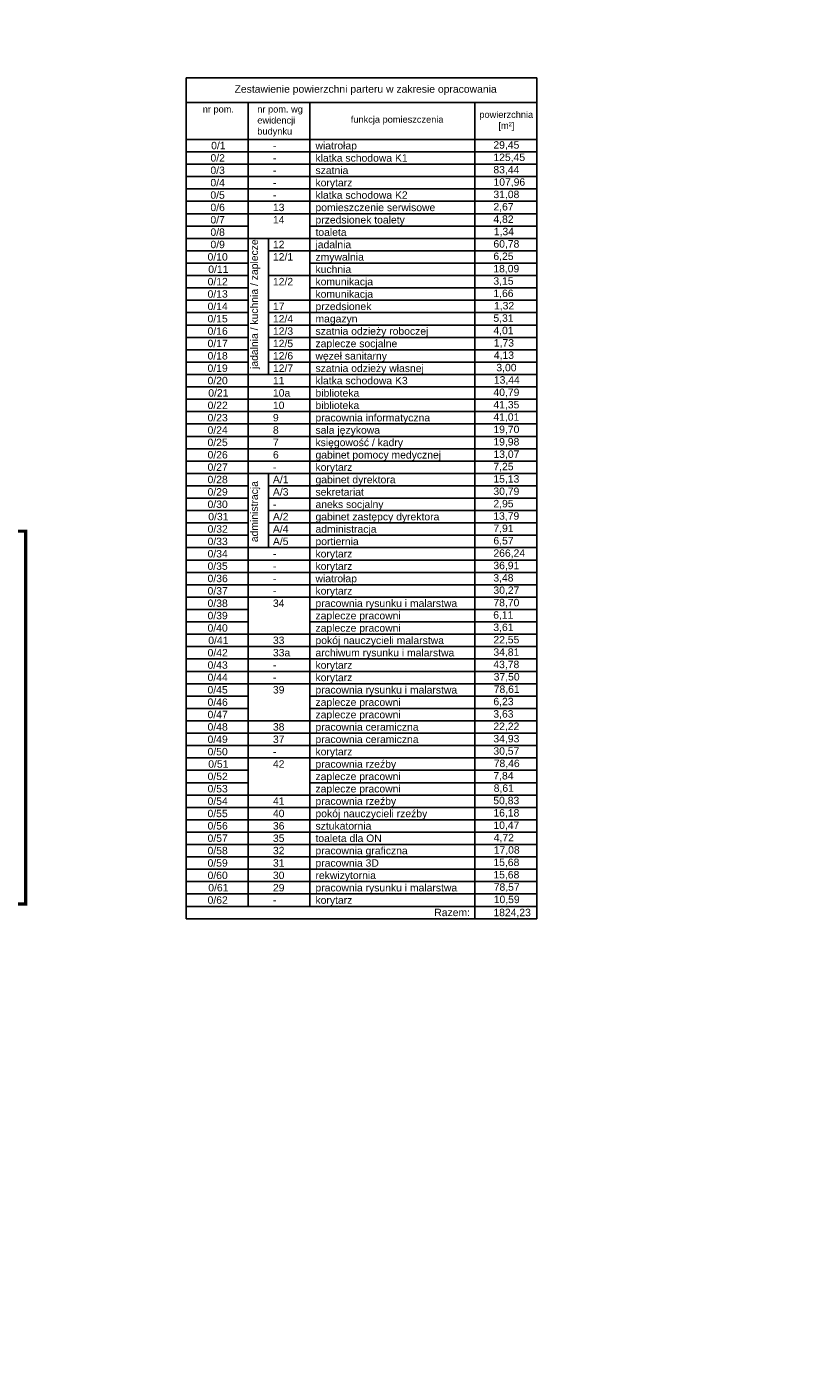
# Model space of a CAD drawing. Header units: millimetres. Extents: x 167773 to 185035, y -114105 to -66770.
# Tile 67 of 114: x 179414 to 181295, y -98207 to -94942. Entities that reach past the tile are written whole.
import ezdxf

# ---------------------------------------------------------------- set-up
doc = ezdxf.new("R2010")
doc.units = ezdxf.units.MM
doc.linetypes.add('ACAD_ISO03W100', pattern=[30, 12, -18])
doc.linetypes.add('DASHED', pattern=[0.75, 0.5, -0.25])
doc.layers.add('!zakres', color=7, linetype='ACAD_ISO03W100', lineweight=60, true_color=0x8a14ff)
doc.layers.add('a-op_leader', color=9, linetype='Continuous', lineweight=9)
doc.layers.add('a-op_text', color=7, linetype='Continuous', lineweight=9)
doc.styles.add('PPAB_100', font='arial.ttf', dxfattribs={"height": 18})

msp = doc.modelspace()

# ---------------------------------------------------------------- linework, layer by layer
at = {"layer": '!zakres', "linetype": 'DASHED', "ltscale": 60, "const_width": 8, "flags": 128}
msp.add_lwpolyline([(173461.4, -95696.4), (173461.4, -96122.9), (176925.4, -96122.9), (176925.4, -96135.9), (176933.3, -96135.9), (177842.5, -92664.9), (177043.7, -92664.9), (177043.7, -92678.9), (176845.7, -92678.9), (176845.7, -92312.9), (176962.2, -92312.9), (177065.9, -91184.9), (176998.5, -91184.9), (176866.5, -90353.9), (178159.6, -90119.2), (178172.7, -90191.4), (177992.7, -90224.1), (177992.7, -91112.9), (178170.8, -91112.9), (178170.8, -91184.9), (178027.7, -91184.9), (178027.7, -92300.9), (178926.3, -92300.9), (179123, -91184.9), (179078.5, -91184.9), (178946.6, -90354.6), (180247, -90118.6), (180260.2, -90191.4), (180076.7, -90224.7), (180076.7, -91111.9), (180258.9, -91111.9), (180258.9, -91184.9), (180085.7, -91184.9), (180085.7, -92314.9), (181098.7, -92314.9), (181098.7, -93814.9), (181288.7, -93814.9), (181288.7, -93889.9), (181113.7, -93889.9), (181113.7, -94778.3), (181290, -94812), (181276.2, -94884.7), (179973, -94635.8), (180113.6, -93814.9), (180166.1, -93814.9), (180023.3, -92689.9), (179115.7, -92689.9), (179115.7, -93812.9), (179291.3, -93812.9), (179291.3, -93886.9), (179100.7, -93886.9), (179100.7, -94775.5), (179292.7, -94812.1), (179278.9, -94884.7), (178061.4, -94653.3), (178061.4, -94643.1), (178059.4, -94642.7), (178059.4, -96122.9), (179277.4, -96122.9), (179277.4, -96164.9), (179411.4, -96164.9), (179411.4, -97068.9), (179277.4, -97068.9), (179277.4, -97108.9), (178099.4, -97108.9), (178099.4, -97210.9), (178144.3, -97210.9), (178280.1, -98045.8), (178207.1, -98057.7), (178139.1, -97639.9), (177334.4, -97639.9), (177334.4, -97850.9), (175761.4, -97850.9), (175761.4, -98202.9), (175682.4, -98202.9), (175682.4, -97194.9), (175737.4, -97194.9), (175737.4, -97108.9), (170991.9, -97108.9), (170991.9, -97149.9), (170858.4, -97149.9), (170858.4, -96661.4), (170985.4, -96661.4), (170985.4, -96196.9), (170958.4, -96196.9), (170958.4, -96122.9), (171260.4, -96122.9), (171260.4, -96010.9), (171512.4, -96010.9), (171512.4, -96122.9), (173097.4, -96122.9), (173097.4, -95696.4), (173462.4, -95696.4)], dxfattribs=at)
at = {"layer": 'a-op_leader', "lineweight": -3}
for p, q in [((179800.9, -95065.2), (180650.9, -95065.2)), ((179800.9, -95065.2), (179800.9, -96324.9)), ((180650.9, -95065.2), (180650.9, -96324.9)), ((179800.9, -95125.2), (180650.9, -95125.2)), ((179950.9, -95125.2), (179950.9, -96324.9)), ((180100.9, -95125.2), (180100.9, -96324.9)), ((180500.9, -95125.2), (180500.9, -96324.9)), ((179800.9, -95214.9), (180650.9, -95214.9)), ((179800.9, -95244.9), (180650.9, -95244.9)), ((179800.9, -95274.9), (180650.9, -95274.9)), ((179800.9, -95304.9), (180650.9, -95304.9)), ((179800.9, -95334.9), (180650.9, -95334.9)), ((179800.9, -95364.9), (180650.9, -95364.9)), ((179800.9, -95394.9), (180650.9, -95394.9)), ((179800.9, -95424.9), (179950.9, -95424.9)), ((180100.9, -95424.9), (180650.9, -95424.9)), ((179800.9, -95454.9), (180650.9, -95454.9)), ((180000.2, -95454.9), (180000.2, -95784.9)), ((179800.9, -95484.9), (179950.9, -95484.9)), ((180000.2, -95484.9), (180650.9, -95484.9)), ((179800.9, -95514.9), (179950.9, -95514.9)), ((180100.9, -95514.9), (180650.9, -95514.9)), ((179800.9, -95544.9), (179950.9, -95544.9)), ((180000.2, -95544.9), (180650.9, -95544.9)), ((179800.9, -95574.9), (179950.9, -95574.9)), ((180100.9, -95574.9), (180650.9, -95574.9)), ((179800.9, -95604.9), (179950.9, -95604.9)), ((180000.2, -95604.9), (180650.9, -95604.9)), ((179800.9, -95634.9), (179950.9, -95634.9)), ((180000.2, -95634.9), (180650.9, -95634.9)), ((179800.9, -95664.9), (179950.9, -95664.9)), ((179800.9, -95694.9), (179950.9, -95694.9)), ((180000.2, -95664.9), (180650.9, -95664.9)), ((180000.2, -95694.9), (180650.9, -95694.9)), ((179800.9, -95724.9), (179950.9, -95724.9)), ((180000.2, -95724.9), (180650.9, -95724.9)), ((179800.9, -95754.9), (179950.9, -95754.9)), ((180000.2, -95754.9), (180650.9, -95754.9)), ((179800.9, -95784.9), (180650.9, -95784.9)), ((179800.9, -95814.9), (180650.9, -95814.9)), ((179800.9, -95844.9), (180650.9, -95844.9)), ((179800.9, -95874.9), (180650.9, -95874.9)), ((179800.9, -95904.9), (180650.9, -95904.9)), ((179800.9, -95934.9), (180650.9, -95934.9)), ((179800.9, -95964.9), (180650.9, -95964.9)), ((179800.9, -95994.9), (180650.9, -95994.9)), ((179800.9, -96024.9), (180650.9, -96024.9)), ((179800.9, -96054.9), (179950.9, -96054.9)), ((180000.2, -96024.9), (180000.2, -96204.9)), ((180000.2, -96054.9), (180650.9, -96054.9)), ((179800.9, -96084.9), (179950.9, -96084.9)), ((180000.2, -96084.9), (180650.9, -96084.9)), ((179800.9, -96114.9), (179950.9, -96114.9)), ((180000.2, -96114.9), (180650.9, -96114.9)), ((179800.9, -96144.9), (179950.9, -96144.9)), ((180000.2, -96144.9), (180650.9, -96144.9)), ((179800.9, -96174.9), (179950.9, -96174.9)), ((180000.2, -96174.9), (180650.9, -96174.9)), ((179800.9, -96204.9), (180650.9, -96204.9)), ((179800.9, -96234.9), (180650.9, -96234.9)), ((179800.9, -96264.9), (180650.9, -96264.9)), ((179800.9, -96294.9), (180650.9, -96294.9)), ((179800.9, -96324.9), (180650.9, -96324.9)), ((179800.9, -96324.9), (180650.9, -96324.9)), ((179800.9, -96324.9), (179800.9, -97074.9)), ((179950.9, -96324.9), (179950.9, -97074.9)), ((180100.9, -96324.9), (180100.9, -97074.9)), ((180500.9, -96324.9), (180500.9, -97074.9)), ((180650.9, -96324.9), (180650.9, -97074.9)), ((179800.9, -96354.9), (179950.9, -96354.9)), ((180100.9, -96354.9), (180650.9, -96354.9)), ((179800.9, -96384.9), (179950.9, -96384.9)), ((179800.9, -96414.9), (180650.9, -96414.9)), ((180100.9, -96384.9), (180650.9, -96384.9)), ((179800.9, -96444.9), (180650.9, -96444.9)), ((179800.9, -96474.9), (180650.9, -96474.9)), ((179800.9, -96504.9), (180650.9, -96504.9)), ((179800.9, -96534.9), (180650.9, -96534.9)), ((179800.9, -96564.9), (179950.9, -96564.9)), ((180100.9, -96564.9), (180650.9, -96564.9)), ((179800.9, -96594.9), (179950.9, -96594.9)), ((180100.9, -96594.9), (180650.9, -96594.9)), ((179800.9, -96624.9), (180650.9, -96624.9)), ((179800.9, -96654.9), (180650.9, -96654.9)), ((179800.9, -96684.9), (180650.9, -96684.9)), ((179800.9, -96714.9), (180650.9, -96714.9)), ((179800.9, -96744.9), (179950.9, -96744.9)), ((180100.9, -96744.9), (180650.9, -96744.9)), ((179800.9, -96774.9), (179950.9, -96774.9)), ((179800.9, -96804.9), (180650.9, -96804.9)), ((180100.9, -96774.9), (180650.9, -96774.9)), ((179800.9, -96834.9), (180650.9, -96834.9)), ((179800.9, -96864.9), (180650.9, -96864.9)), ((179800.9, -96894.9), (180650.9, -96894.9)), ((179800.9, -96924.9), (180650.9, -96924.9)), ((179800.9, -96954.9), (180650.9, -96954.9)), ((179800.9, -96984.9), (180650.9, -96984.9)), ((179800.9, -97014.9), (180650.9, -97014.9)), ((179800.9, -97044.9), (180650.9, -97044.9)), ((179800.9, -97074.9), (180650.9, -97074.9)), ((179800.9, -97074.9), (180650.9, -97074.9)), ((179800.9, -97074.9), (180650.9, -97074.9)), ((179800.9, -97074.9), (179800.9, -97104.9)), ((180500.9, -97074.9), (180500.9, -97104.9)), ((180650.9, -97074.9), (180650.9, -97104.9)), ((179800.9, -97104.9), (180650.9, -97104.9))]:
    msp.add_line(p, q, dxfattribs=at)
at = {"layer": 'a-op_text', "lineweight": 0}
msp.add_line((179800.9, -95065.2), (179800.9, -95065.2), dxfattribs=at)

# ---------------------------------------------------------------- texts
at = {"layer": 'a-op_text', "lineweight": -3, "attachment_point": 1, "style": 'PPAB_100'}
for s, insert, char_height, width in [('Zestawienie powierzchni parteru{\\fArial|b0|i0|c238|p34; w zakresie opracowania}', (179918, -95083.5), 18, 712.034), ('nr pom.', (179840.8, -95133.5), 16, 94.494), ('nr pom. wg ewidencji\\Pbudynku', (179973.2, -95133.5), 16, 127.661), ('funkcja pomieszczenia', (180200, -95158.2), 16, 259.735), ('powierzchnia', (180511.9, -95146.5), 16, 135.192), ('\\fArial|b0|i0|c0|p34;\\W1.0000000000;\\T1.0000000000;\\o\\l[m²]', (180558.1, -95173.2), 16, 43.176), ('\\fArial|b0|i0|c0|p34;\\W1.0000000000;\\T1.0000000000;\\o\\l0/1', (179861.2, -95220.6), 18, 40.899), ('-', (180011.1, -95220.6), 18, 41.206), ('wiatrołap', (180114.3, -95220.7), 18, 436.584), ('{\\fArial|b0|i0|c238|p34;29,45}', (180545.9, -95219.1), 18, 69.176), ('\\fArial|b0|i0|c0|p34;\\W1.0000000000;\\T1.0000000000;\\o\\l0/2', (179859.6, -95250.6), 18, 40.899), ('-', (180011.1, -95250.6), 18, 41.206), ('klatka schodowa {\\fArial|b0|i0|c238|p34;K}1', (180114.3, -95250.7), 18, 436.584), ('{\\fArial|b0|i0|c238|p34;125,45}', (180545.9, -95249.1), 18, 69.176), ('\\fArial|b0|i0|c0|p34;\\W1.0000000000;\\T1.0000000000;\\o\\l0/3', (179859.5, -95280.6), 18, 40.899), ('-', (180011.1, -95280.6), 18, 41.206), ('szatnia', (180114.3, -95280.7), 18, 436.584), ('{\\fArial|b0|i0|c238|p34;83,44}', (180545.9, -95279.1), 18, 68.894), ('\\fArial|b0|i0|c0|p34;\\W1.0000000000;\\T1.0000000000;\\o\\l0/4', (179859.5, -95310.6), 18, 40.899), ('-', (180011.1, -95310.6), 18, 41.206), ('korytarz', (180114.3, -95310.7), 18, 436.584), ('107,96', (180546.1, -95309.1), 18, 68.869), ('\\fArial|b0|i0|c0|p34;\\W1.0000000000;\\T1.0000000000;\\o\\l0/5', (179859.4, -95340.6), 18, 40.899), ('\\fArial|b0|i0|c0|p34;\\W1.0000000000;\\T1.0000000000;\\o\\l0/6', (179859.5, -95370.6), 18, 40.899), ('-', (180011.1, -95340.6), 18, 41.206), ('13', (180011.1, -95370.6), 18, 41.206), ('klatka schodowa {\\fArial|b0|i0|c238|p34;K}2', (180114.3, -95340.7), 18, 436.584), ('pomieszczenie serwisowe', (180114.3, -95370.7), 18, 436.584), ('31,08', (180545.9, -95339.1), 18, 97.563), ('{\\fArial|b0|i0|c238|p34;2,67}', (180546, -95369.1), 18, 68.967), ('\\fArial|b0|i0|c0|p34;\\W1.0000000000;\\T1.0000000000;\\o\\l0/7', (179859.5, -95400.6), 18, 40.899), ('14', (180011.1, -95400.6), 18, 41.206), ('przedsionek toalety ', (180114.3, -95400.7), 18, 436.584), ('{\\fArial|b0|i0|c238|p34;4,82}', (180545.9, -95399.1), 18, 69.176), ('\\fArial|b0|i0|c0|p34;\\W1.0000000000;\\T1.0000000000;\\o\\l0/8', (179859.5, -95430.6), 18, 40.899), ('toaleta', (180114.3, -95430.7), 18, 436.584), ('{\\fArial|b0|i0|c238|p34;1,34}', (180546.9, -95429.1), 18, 67.175), ('\\fArial|b0|i0|c0|p34;\\W1.0000000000;\\T1.0000000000;\\o\\l0/9', (179859.5, -95460.6), 18, 40.899), ('12', (180011.1, -95460.6), 18, 41.206), ('jadalnia', (180114.3, -95460.7), 18, 436.584), ('{\\fArial|b0|i0|c238|p34;60,78}', (180545.9, -95459.1), 18, 54.884), ('\\fArial|b0|i0|c0|p34;\\W1.0000000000;\\T1.0000000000;\\o\\l0/10', (179852.5, -95490.6), 18, 54.884), ('12/1', (180011.1, -95490.6), 18, 41.206), ('zmywalnia', (180114.3, -95490.7), 18, 436.584), ('{\\fArial|b0|i0|c238|p34;6,25}', (180545.9, -95489.1), 18, 54.872), ('\\fArial|b0|i0|c0|p34;\\W1.0000000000;\\T1.0000000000;\\o\\l0/11', (179854.2, -95520.6), 18, 54.884), ('kuchnia', (180114.3, -95520.7), 18, 436.584), ('{\\fArial|b0|i0|c238|p34;18,09}', (180545.7, -95519.1), 18, 69.593), ('\\fArial|b0|i0|c0|p34;\\W1.0000000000;\\T1.0000000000;\\o\\l0/12', (179852.6, -95550.6), 18, 54.884), ('12/2', (180011.1, -95550.6), 18, 41.206), ('komunikacja', (180114.3, -95550.7), 18, 436.584), ('{\\fArial|b0|i0|c238|p34;3,15}', (180545.9, -95549.1), 18, 54.872), ('\\fArial|b0|i0|c0|p34;\\W1.0000000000;\\T1.0000000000;\\o\\l0/13', (179852.5, -95580.6), 18, 54.884), ('komunikacja', (180114.3, -95580.7), 18, 436.584), ('{\\fArial|b0|i0|c238|p34;1,66}', (180545.8, -95579.1), 18, 69.593), ('\\fArial|b0|i0|c0|p34;\\W1.0000000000;\\T1.0000000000;\\o\\l0/14', (179852.5, -95610.6), 18, 54.884), ('17', (180011.1, -95610.6), 18, 41.206), ('przedsionek', (180114.3, -95610.7), 18, 436.584), ('{\\fArial|b0|i0|c238|p34;1,32}', (180547.4, -95609.1), 18, 69.593), ('\\fArial|b0|i0|c0|p34;\\W1.0000000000;\\T1.0000000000;\\o\\l0/15', (179852.4, -95640.6), 18, 54.884), ('12/4', (180011.1, -95640.6), 18, 41.206), ('magazyn', (180114.3, -95640.7), 18, 436.584), ('5,31', (180545.9, -95639.1), 18, 69.176), ('\\fArial|b0|i0|c0|p34;\\W1.0000000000;\\T1.0000000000;\\o\\l0/16', (179852.5, -95670.6), 18, 54.884), ('12/3', (180011.1, -95670.6), 18, 41.206), ('szatnia odzieży roboczej', (180114.3, -95670.7), 18, 436.584), ('{\\fArial|b0|i0|c238|p34;4,01}', (180545.9, -95669.1), 18, 55.608), ('\\fArial|b0|i0|c0|p34;\\W1.0000000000;\\T1.0000000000;\\o\\l0/17', (179852.5, -95700.6), 18, 54.884), ('\\fArial|b0|i0|c0|p34;\\W1.0000000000;\\T1.0000000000;\\o\\l0/18', (179852.5, -95730.6), 18, 54.884), ('12/5', (180011.1, -95700.6), 18, 41.206), ('12/6', (180011.1, -95730.6), 18, 41.206), ('węzeł sanitarny', (180114.3, -95730.7), 18, 436.584), ('zaplecze socjalne', (180114.3, -95700.7), 18, 436.584), ('4,13', (180546.9, -95729.1), 18, 67.175), ('1,73', (180546.9, -95699.1), 18, 67.175), ('\\fArial|b0|i0|c0|p34;\\W1.0000000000;\\T1.0000000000;\\o\\l0/19', (179852.5, -95760.6), 18, 54.884), ('12/7', (180011.1, -95760.6), 18, 41.206), ('szatnia odzieży własnej', (180114.3, -95760.7), 18, 436.584), ('{\\fArial|b0|i0|c238|p34;3,00}', (180553.1, -95759.1), 18, 54.737), ('\\fArial|b0|i0|c0|p34;\\W1.0000000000;\\T1.0000000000;\\o\\l0/20', (179852.5, -95790.6), 18, 54.884), ('11', (180011.1, -95790.6), 18, 41.206), ('klatka schodowa {\\fArial|b0|i0|c238|p34;K}3', (180114.3, -95790.7), 18, 436.584), ('{\\fArial|b0|i0|c238|p34;13,44}', (180547, -95789.1), 18, 67.175), ('\\fArial|b0|i0|c0|p34;\\W1.0000000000;\\T1.0000000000;\\o\\l0/21', (179854.2, -95820.6), 18, 54.884), ('10a', (180011.1, -95820.6), 18, 41.206), ('biblioteka', (180114.3, -95820.7), 18, 436.584), ('40,79', (180546, -95819.1), 18, 68.857), ('\\fArial|b0|i0|c0|p34;\\W1.0000000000;\\T1.0000000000;\\o\\l0/22', (179852.6, -95850.6), 18, 54.884), ('10', (180011.1, -95850.6), 18, 41.206), ('biblioteka', (180114.3, -95850.7), 18, 436.584), ('{\\fArial|b0|i0|c238|p34;41,35}', (180545.9, -95849.1), 18, 67.175), ('\\fArial|b0|i0|c0|p34;\\W1.0000000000;\\T1.0000000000;\\o\\l0/23', (179852.5, -95880.6), 18, 54.884), ('9', (180011.1, -95880.6), 18, 41.206), ('pracownia informatyczna', (180114.3, -95880.7), 18, 436.584), ('{\\fArial|b0|i0|c238|p34;41,01}', (180545.9, -95879.1), 18, 55.191), ('\\fArial|b0|i0|c0|p34;\\W1.0000000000;\\T1.0000000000;\\o\\l0/24', (179852.5, -95910.6), 18, 54.884), ('8', (180011.1, -95910.6), 18, 41.206), ('sala językowa', (180114.3, -95910.7), 18, 436.584), ('{\\fArial|b0|i0|c238|p34;19,70}', (180546, -95909.1), 18, 54.737), ('\\fArial|b0|i0|c0|p34;\\W1.0000000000;\\T1.0000000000;\\o\\l0/25', (179852.4, -95940.6), 18, 54.884), ('7', (180011.1, -95940.6), 18, 41.206), ('księgowość / kadry', (180114.3, -95940.7), 18, 436.584), ('{\\fArial|b0|i0|c238|p34;19,98}', (180545.9, -95939.1), 18, 54.737), ('\\fArial|b0|i0|c0|p34;\\W1.0000000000;\\T1.0000000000;\\o\\l0/26', (179852.5, -95970.6), 18, 54.884), ('6', (180011.1, -95970.6), 18, 41.206), ('gabinet pomocy medycznej', (180114.3, -95970.7), 18, 436.584), ('{\\fArial|b0|i0|c238|p34;13,07}', (180546, -95969.1), 18, 54.982), ('\\fArial|b0|i0|c0|p34;\\W1.0000000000;\\T1.0000000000;\\o\\l0/27', (179852.5, -96000.6), 18, 54.884), ('-', (180011.1, -96000.6), 18, 41.206), ('korytarz', (180114.3, -96000.7), 18, 436.584), ('{\\fArial|b0|i0|c238|p34;7,25}', (180545.9, -95999.1), 18, 83.161), ('\\fArial|b0|i0|c0|p34;\\W1.0000000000;\\T1.0000000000;\\o\\l0/28', (179852.5, -96030.6), 18, 54.884), ('A/1', (180011.1, -96030.6), 18, 41.206), ('gabinet dyrektora', (180114.3, -96030.7), 18, 436.584), ('{\\fArial|b0|i0|c238|p34;15,13}', (180545.9, -96029.1), 18, 68.857), ('\\fArial|b0|i0|c0|p34;\\W1.0000000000;\\T1.0000000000;\\o\\l0/29', (179852.5, -96060.6), 18, 54.884), ('A/3', (180011.1, -96060.6), 18, 41.206), ('sekretariat', (180114.3, -96060.7), 18, 436.584), ('{\\fArial|b0|i0|c238|p34;30,79}', (180545.9, -96059.1), 18, 68.857), ('{\\fArial|b0|i0|c238|p34;2,95}', (180545.9, -96089.1), 18, 68.857), ('\\fArial|b0|i0|c0|p34;\\W1.0000000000;\\T1.0000000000;\\o\\l0/30', (179852.5, -96090.6), 18, 54.884), ('\\fArial|b0|i0|c0|p34;\\W1.0000000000;\\T1.0000000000;\\o\\l0/31', (179854.2, -96120.6), 18, 54.884), ('A/2', (180011.1, -96120.6), 18, 41.206), ('-', (180011.1, -96090.6), 18, 41.206), ('gabinet zastępcy dyrektora', (180114.3, -96120.7), 18, 436.584), ('aneks socjalny', (180114.3, -96090.7), 18, 436.584), ('{\\fArial|b0|i0|c238|p34;13,79}', (180545.7, -96119.1), 18, 69.176), ('\\fArial|b0|i0|c0|p34;\\W1.0000000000;\\T1.0000000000;\\o\\l0/32', (179852.6, -96150.6), 18, 54.884), ('A/4', (180011.1, -96150.6), 18, 41.206), ('{\\fArial|b0|i0|c238|p34;administracja}', (180114.3, -96150.7), 18, 436.584), ('{\\fArial|b0|i0|c238|p34;7,91}', (180545.9, -96149.1), 18, 68.722), ('\\fArial|b0|i0|c0|p34;\\W1.0000000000;\\T1.0000000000;\\o\\l0/33', (179852.5, -96180.6), 18, 54.884), ('A/{\\fArial|b0|i0|c238|p34;5}', (180011.1, -96180.6), 18, 41.206), ('portiernia', (180114.3, -96180.7), 18, 436.584), ('{\\fArial|b0|i0|c238|p34;6,57}', (180546, -96179.1), 18, 54.884), ('\\fArial|b0|i0|c0|p34;\\W1.0000000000;\\T1.0000000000;\\o\\l0/34', (179852.5, -96210.6), 18, 54.884), ('korytarz', (180114.3, -96210.7), 18, 436.584), ('{\\fArial|b0|i0|c238|p34;266,24}', (180545.9, -96209.1), 18, 68.857), ('\\fArial|b0|i0|c0|p34;\\W1.0000000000;\\T1.0000000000;\\o\\l0/35', (179852.4, -96240.6), 18, 54.884), ('-', (180011.1, -96210.6), 18, 41.206), ('-', (180011.1, -96240.6), 18, 41.206), ('korytarz', (180114.3, -96240.7), 18, 436.584), ('{\\fArial|b0|i0|c238|p34;36,91}', (180545.9, -96239.1), 18, 68.857), ('\\fArial|b0|i0|c0|p34;\\W1.0000000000;\\T1.0000000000;\\o\\l0/36', (179852.5, -96270.6), 18, 54.884), ('-', (180011.1, -96270.6), 18, 41.206), ('wiatrołap', (180114.3, -96270.7), 18, 436.584), ('{\\fArial|b0|i0|c238|p34;3,48}', (180545.7, -96269.1), 18, 69.176), ('\\fArial|b0|i0|c0|p34;\\W1.0000000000;\\T1.0000000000;\\o\\l0/37', (179852.5, -96300.6), 18, 54.884), ('-', (180011.1, -96300.6), 18, 41.206), ('korytarz', (180114.3, -96300.7), 18, 436.584), ('{\\fArial|b0|i0|c238|p34;30,27}', (180545.9, -96299.1), 18, 68.722), ('\\fArial|b0|i0|c0|p34;\\W1.0000000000;\\T1.0000000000;\\o\\l0/38', (179852.5, -96330.6), 18, 54.884), ('34', (180011.1, -96330.6), 18, 41.206), ('pracownia rysunku i malarstwa', (180114.3, -96330.7), 18, 436.584), ('{\\fArial|b0|i0|c238|p34;78,70}', (180545.9, -96329.1), 18, 54.884), ('\\fArial|b0|i0|c0|p34;\\W1.0000000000;\\T1.0000000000;\\o\\l0/39', (179852.5, -96360.6), 18, 54.884), ('zaplecze pracowni', (180114.3, -96360.7), 18, 436.584), ('{\\fArial|b0|i0|c238|p34;6,11}', (180545.5, -96359.1), 18, 69.593), ('\\fArial|b0|i0|c0|p34;\\W1.0000000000;\\T1.0000000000;\\o\\l0/40', (179852.5, -96390.6), 18, 54.884), ('zaplecze pracowni', (180114.3, -96390.7), 18, 436.584), ('{\\fArial|b0|i0|c238|p34;3,61}', (180545.7, -96389.1), 18, 69.176), ('\\fArial|b0|i0|c0|p34;\\W1.0000000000;\\T1.0000000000;\\o\\l0/41', (179854.2, -96420.6), 18, 54.884), ('33', (180011.1, -96420.6), 18, 41.206), ('pokój nauczycieli malarstwa', (180114.3, -96420.7), 18, 436.584), ('{\\fArial|b0|i0|c238|p34;22,55}', (180545.9, -96419.1), 18, 68.722), ('\\fArial|b0|i0|c0|p34;\\W1.0000000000;\\T1.0000000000;\\o\\l0/43', (179852.5, -96480.6), 18, 54.884), ('\\fArial|b0|i0|c0|p34;\\W1.0000000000;\\T1.0000000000;\\o\\l0/42', (179852.6, -96450.6), 18, 54.884), ('33a', (180011.1, -96450.6), 18, 41.206), ('archiwum rysunku i malarstwa', (180114.3, -96450.7), 18, 436.584), ('korytarz', (180114.3, -96480.7), 18, 436.584), ('{\\fArial|b0|i0|c238|p34;43,78}', (180545.8, -96479.1), 18, 68.869), ('{\\fArial|b0|i0|c238|p34;34,81}', (180545.9, -96449.1), 18, 54.737), ('\\fArial|b0|i0|c0|p34;\\W1.0000000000;\\T1.0000000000;\\o\\l0/44', (179852.5, -96510.6), 18, 54.884), ('-', (180011.1, -96480.6), 18, 41.206), ('korytarz', (180114.3, -96510.7), 18, 436.584), ('{\\fArial|b0|i0|c238|p34;37,50}', (180546.6, -96509.1), 18, 67.175), ('\\fArial|b0|i0|c0|p34;\\W1.0000000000;\\T1.0000000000;\\o\\l0/45', (179852.4, -96540.6), 18, 54.884), ('39', (180011.1, -96540.6), 18, 41.206), ('-', (180011.1, -96510.6), 18, 41.206), ('pracownia rysunku i malarstwa', (180114.3, -96540.7), 18, 436.584), ('{\\fArial|b0|i0|c238|p34;78,61}', (180546.7, -96539.1), 18, 67.175), ('\\fArial|b0|i0|c0|p34;\\W1.0000000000;\\T1.0000000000;\\o\\l0/46', (179852.5, -96570.6), 18, 54.884), ('zaplecze pracowni', (180114.3, -96570.7), 18, 436.584), ('{\\fArial|b0|i0|c238|p34;6,23}', (180545.9, -96569.1), 18, 55.608), ('\\fArial|b0|i0|c0|p34;\\W1.0000000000;\\T1.0000000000;\\o\\l0/47', (179852.5, -96600.6), 18, 54.884), ('zaplecze pracowni', (180114.3, -96600.7), 18, 436.584), ('{\\fArial|b0|i0|c238|p34;3,63}', (180545.7, -96599.1), 18, 69.176), ('\\fArial|b0|i0|c0|p34;\\W1.0000000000;\\T1.0000000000;\\o\\l0/48', (179852.5, -96630.6), 18, 54.884), ('38', (180011.1, -96630.6), 18, 41.206), ('pracownia ceramiczna', (180114.3, -96630.7), 18, 436.584), ('{\\fArial|b0|i0|c238|p34;22,22}', (180545.9, -96629.1), 18, 55.191), ('\\fArial|b0|i0|c0|p34;\\W1.0000000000;\\T1.0000000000;\\o\\l0/49', (179852.5, -96660.6), 18, 54.884), ('37', (180011.1, -96660.6), 18, 41.206), ('pracownia ceramiczna', (180114.3, -96660.7), 18, 436.584), ('{\\fArial|b0|i0|c238|p34;34,93}', (180545.9, -96659.1), 18, 54.872), ('\\fArial|b0|i0|c0|p34;\\W1.0000000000;\\T1.0000000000;\\o\\l0/50', (179852.5, -96690.6), 18, 54.884), ('-', (180011.1, -96690.6), 18, 41.206), ('korytarz', (180114.3, -96690.7), 18, 436.584), ('{\\fArial|b0|i0|c238|p34;30,57}', (180545.9, -96689.1), 18, 68.722), ('\\fArial|b0|i0|c0|p34;\\W1.0000000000;\\T1.0000000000;\\o\\l0/51', (179854.2, -96720.6), 18, 54.884), ('42', (180011.1, -96720.6), 18, 41.206), ('pracownia rzeźby', (180114.3, -96720.7), 18, 436.584), ('{\\fArial|b0|i0|c238|p34;78,46}', (180546.7, -96719.1), 18, 67.175), ('\\fArial|b0|i0|c0|p34;\\W1.0000000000;\\T1.0000000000;\\o\\l0/52', (179852.6, -96750.6), 18, 54.884), ('zaplecze pracowni', (180114.3, -96750.7), 18, 436.584), ('{\\fArial|b0|i0|c238|p34;7,84}', (180545.8, -96749.1), 18, 68.894), ('\\fArial|b0|i0|c0|p34;\\W1.0000000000;\\T1.0000000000;\\o\\l0/53', (179852.5, -96780.6), 18, 54.884), ('zaplecze pracowni', (180114.3, -96780.7), 18, 436.584), ('pracownia rzeźby', (180114.3, -96810.7), 18, 436.584), ('{\\fArial|b0|i0|c238|p34;8,61}', (180546.6, -96779.1), 18, 67.175), ('\\fArial|b0|i0|c0|p34;\\W1.0000000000;\\T1.0000000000;\\o\\l0/55', (179852.4, -96840.6), 18, 54.884), ('\\fArial|b0|i0|c0|p34;\\W1.0000000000;\\T1.0000000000;\\o\\l0/54', (179852.5, -96810.6), 18, 54.884), ('41', (180011.1, -96810.6), 18, 41.206), ('pokój nauczycieli rzeźby', (180114.3, -96840.7), 18, 436.584), ('{\\fArial|b0|i0|c238|p34;50,83}', (180545.7, -96809.1), 18, 69.176), ('{\\fArial|b0|i0|c238|p34;16,18}', (180545.9, -96839.1), 18, 54.872), ('\\fArial|b0|i0|c0|p34;\\W1.0000000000;\\T1.0000000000;\\o\\l0/56', (179852.5, -96870.6), 18, 54.884), ('40', (180011.1, -96840.6), 18, 41.206), ('36', (180011.1, -96870.6), 18, 41.206), ('sztukatornia', (180114.3, -96870.7), 18, 436.584), ('{\\fArial|b0|i0|c238|p34;10,47}', (180545.9, -96869.1), 18, 81.16), ('\\fArial|b0|i0|c0|p34;\\W1.0000000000;\\T1.0000000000;\\o\\l0/57', (179852.5, -96900.6), 18, 54.884), ('35', (180011.1, -96900.6), 18, 41.206), ('toaleta dla ON', (180114.3, -96900.7), 18, 436.584), ('{\\fArial|b0|i0|c238|p34;4,72}', (180546.7, -96899.1), 18, 67.175), ('\\fArial|b0|i0|c0|p34;\\W1.0000000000;\\T1.0000000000;\\o\\l0/58', (179852.5, -96930.6), 18, 54.884), ('32', (180011.1, -96930.6), 18, 41.206), ('pracownia graficzna', (180114.3, -96930.7), 18, 436.584), ('{\\fArial|b0|i0|c238|p34;17,08}', (180546.7, -96929.1), 18, 67.175), ('\\fArial|b0|i0|c0|p34;\\W1.0000000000;\\T1.0000000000;\\o\\l0/59', (179852.5, -96960.6), 18, 54.884), ('31', (180011.1, -96960.6), 18, 41.206), ('pracownia 3D', (180114.3, -96960.7), 18, 436.584), ('{\\fArial|b0|i0|c238|p34;15,68}', (180545.9, -96959.1), 18, 53.19), ('\\fArial|b0|i0|c0|p34;\\W1.0000000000;\\T1.0000000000;\\o\\l0/60', (179852.5, -96990.6), 18, 54.884), ('30', (180011.1, -96990.6), 18, 41.206), ('rekwizytornia', (180114.3, -96990.7), 18, 436.584), ('{\\fArial|b0|i0|c238|p34;15,68}', (180545.9, -96989.1), 18, 53.19), ('\\fArial|b0|i0|c0|p34;\\W1.0000000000;\\T1.0000000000;\\o\\l0/61', (179854.2, -97020.6), 18, 54.884), ('29', (180011.1, -97020.6), 18, 41.206), ('pracownia rysunku i malarstwa', (180114.3, -97020.7), 18, 436.584), ('{\\fArial|b0|i0|c238|p34;78,57}', (180546.7, -97019.1), 18, 67.175), ('\\fArial|b0|i0|c0|p34;\\W1.0000000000;\\T1.0000000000;\\o\\l0/62', (179852.6, -97050.6), 18, 54.884), ('-', (180011.1, -97050.6), 18, 41.206), ('korytarz', (180114.3, -97050.7), 18, 436.584), ('{\\fArial|b0|i0|c238|p34;10,59}', (180546.7, -97049.1), 18, 67.175), ('{\\fArial|b0|i0|c238|p34;Razem:}', (180402.5, -97080.6), 18, 191.385), ('{\\fArial|b0|i0|c238|p34;1824,23}', (180545.9, -97080.7), 18, 125.116)]:
    msp.add_mtext(s, dxfattribs=dict(at, insert=insert, char_height=char_height, width=width))
at = {"layer": 'a-op_text', "lineweight": -3, "char_height": 18, "width": 436.584, "attachment_point": 1, "rotation": 90, "style": 'PPAB_100'}
for s, insert in [('jadalnia / kuchnia / zaplecze', (179956.7, -95771.5)), ('administracja', (179956.7, -96191.5))]:
    msp.add_mtext(s, dxfattribs=dict(at, insert=insert))

doc.saveas('drawing.dxf')
